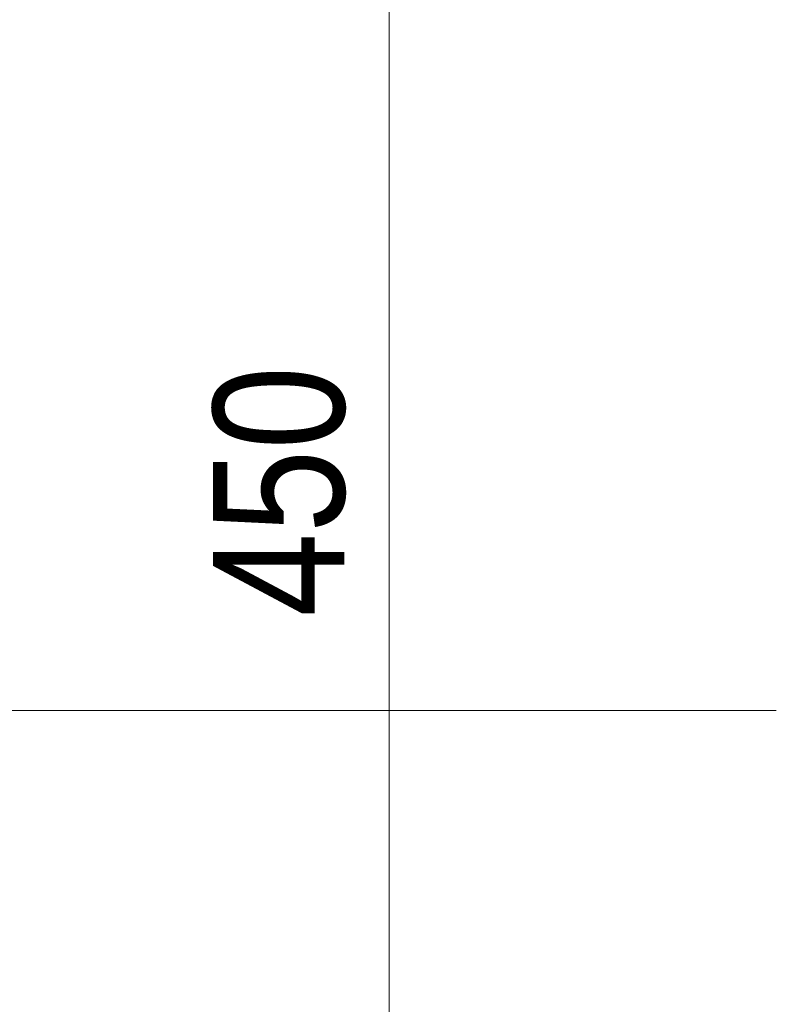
# Model space of a CAD drawing. Header units: centimetres. Extents: x -1737 to 22393, y -8842 to 3838.
# Tile 89 of 174: x -562 to -447, y 1530 to 1680. Entities that reach past the tile are written whole.
import ezdxf

# ---------------------------------------------------------------- set-up
doc = ezdxf.new("R2010")
doc.units = ezdxf.units.CM
for name, color, linetype, lineweight in [('A-ANNO-DIMS', 211, 'Continuous', 13), ('A-ANNO-DIMS-100', 211, 'Continuous', 13), ('A-AREA-IDEN', 2, 'Continuous', 13)]:
    doc.layers.add(name, color=color, linetype=linetype, lineweight=lineweight)
doc.styles.add('Arial Narrow_2', font='ARIALN.TTF', dxfattribs={"height": 20})
doc.dimstyles.new('Diagonal_1_100__0__wewnętrzne', dxfattribs={"dimscale": 30.48, "dimtxt": 20.468619, "dimasz": 0.656168, "dimexe": 0.164042, "dimexo": 0.0625, "dimgap": 0.032808, "dimtad": 1, "dimdec": 0, "dimdsep": 46, "dimtxsty": 'Arial Narrow_2', "dimblk1": 'OBLIQUE', "dimblk2": 'OBLIQUE', "dimsah": 1, "dimcen": 0.09, "dimazin": 0, "dimtfac": 1, "dimtdec": 4, "dimtix": 1, "dimtmove": 0, "dimatfit": 3, "dimfxl": 0, "dimtvp": 1, "dimtolj": 1, "dimtzin": 0, "dimarcsym": 0})

# ---------------------------------------------------------------- blocks, each defined once
blk = doc.blocks.new('DIMBLOCK62-3_piętro I __3_90 m_ - stan projektowany')
at = {"layer": 'A-ANNO-DIMS-100', "transparency": 16777216}
for p, q in [((-506.04, 1833.33), (-516.04, 1843.33)), ((-511.04, 1833.33), (-501.04, 1833.33)), ((-506.04, 1833.33), (-511.04, 1833.33)), ((-506.04, 1383.33), (-506.04, 1833.33)), ((-506.04, 1833.33), (-496.04, 1823.33)), ((-506.04, 1383.33), (-516.04, 1393.33)), ((-511.04, 1383.33), (-501.04, 1383.33)), ((-506.04, 1383.33), (-511.04, 1383.33)), ((-506.04, 1383.33), (-496.04, 1373.33))]:
    blk.add_line(p, q, dxfattribs=at)
at = {"layer": 'A-ANNO-DIMS-100', "color": 0, "transparency": 16777216, "insert": (-532.89, 1589.32), "char_height": 20, "width": 45.6158, "attachment_point": 1, "rotation": 90, "line_spacing_factor": 0.974696, "style": 'Arial Narrow_2'}
blk.add_mtext('450', dxfattribs=at)
blk = doc.blocks.new('_Oblique')
at = {"color": 0, "linetype": 'ByBlock', "lineweight": -2}
blk.add_line((-0.5, -0.5), (0.5, 0.5), dxfattribs=at)

msp = doc.modelspace()

# ---------------------------------------------------------------- linework, layer by layer
at = {"layer": 'A-AREA-IDEN'}
msp.add_line((-661.65, 1575), (-447.07, 1575), dxfattribs=at)

# ---------------------------------------------------------------- dimensions: what is measured, and where the dimension line sits
at = {"layer": 'A-ANNO-DIMS'}
dim = msp.add_linear_dim(base=(-506.04, 1833.33), p1=(-511.04, 1383.33), p2=(-511.04, 1833.33), angle=90, dimstyle='Diagonal_1_100__0__wewnętrzne', override={"dimpost": '<>', "dimfxl": 450}, dxfattribs=at)
dim.commit()
dim.dimension.update_dxf_attribs({"geometry": 'DIMBLOCK62-3_piętro I __3_90 m_ - stan projektowany', "text_midpoint": (-517.26, 1608.33)})

doc.saveas('drawing.dxf')
